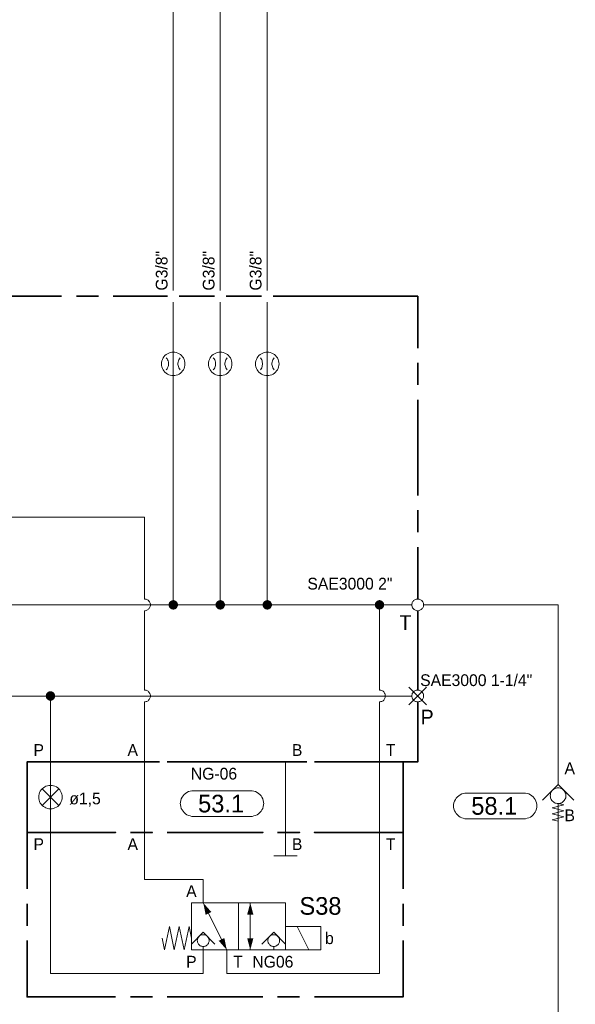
# Model space of a CAD drawing. Header units: millimetres. Extents: x 0 to 138, y 0 to 47.
# Tile 76 of 165: x 16.26 to 19.23, y 26.7 to 31.96. Entities that reach past the tile are written whole.
import ezdxf

# ---------------------------------------------------------------- set-up
doc = ezdxf.new("R2010")
doc.units = ezdxf.units.MM
for name, color, linetype in [('PDF_Geomertry', 7, 'Continuous'), ('PDF_Solid Fills', 7, 'Continuous'), ('PDF_Text', 7, 'Continuous')]:
    doc.layers.add(name, color=color, linetype=linetype)
doc.styles.add('PDF Arial', font='txt')

msp = doc.modelspace()

# ---------------------------------------------------------------- hatches: boundary and pattern name
at = {"layer": 'PDF_Solid Fills', "transparency": 33554559}
for points in [[(17.0799, 28.8326), (17.0646, 28.8526), (17.0674, 28.854)], [(17.0799, 28.8326), (17.0674, 28.854), (17.0701, 28.8554)], [(17.0799, 28.8326), (17.0701, 28.8554), (17.0729, 28.8568)], [(17.0799, 28.8326), (17.0729, 28.8568), (17.0765, 28.8576)], [(17.0799, 28.8326), (17.0765, 28.8576), (17.0799, 28.8576)], [(17.0799, 28.8326), (17.0835, 28.8576), (17.0863, 28.8568)], [(17.0799, 28.8326), (17.0799, 28.8576), (17.0835, 28.8576)], [(17.0799, 28.8326), (17.0863, 28.8568), (17.0896, 28.8554)], [(17.0799, 28.8326), (17.0896, 28.8554), (17.0924, 28.854)], [(17.0799, 28.8326), (17.0924, 28.854), (17.0951, 28.8526)], [(17.3313, 28.8326), (17.316, 28.8526), (17.3188, 28.854)], [(17.3313, 28.8326), (17.3188, 28.854), (17.3215, 28.8554)], [(17.3313, 28.8326), (17.3215, 28.8554), (17.3251, 28.8568)], [(17.3313, 28.8326), (17.3251, 28.8568), (17.3279, 28.8576)], [(17.3313, 28.8326), (17.3279, 28.8576), (17.3313, 28.8576)], [(17.3313, 28.8326), (17.3349, 28.8576), (17.3376, 28.8568)], [(17.3313, 28.8326), (17.3313, 28.8576), (17.3349, 28.8576)], [(17.3313, 28.8326), (17.3376, 28.8568), (17.341, 28.8554)], [(17.3313, 28.8326), (17.341, 28.8554), (17.3438, 28.854)], [(17.3313, 28.8326), (17.3438, 28.854), (17.3465, 28.8526)], [(17.5826, 28.8326), (17.5674, 28.8526), (17.5701, 28.854)], [(17.5826, 28.8326), (17.5701, 28.854), (17.5729, 28.8554)], [(17.5826, 28.8326), (17.5729, 28.8554), (17.5765, 28.8568)], [(17.5826, 28.8326), (17.5765, 28.8568), (17.5793, 28.8576)], [(17.5826, 28.8326), (17.5793, 28.8576), (17.5826, 28.8576)], [(17.5826, 28.8326), (17.5863, 28.8576), (17.589, 28.8568)], [(17.5826, 28.8326), (17.5826, 28.8576), (17.5863, 28.8576)], [(17.5826, 28.8326), (17.589, 28.8568), (17.5924, 28.8554)], [(17.5826, 28.8326), (17.5924, 28.8554), (17.5951, 28.854)], [(17.5826, 28.8326), (17.5951, 28.854), (17.5979, 28.8526)], [(18.1835, 28.8326), (18.1682, 28.8526), (18.1701, 28.854)], [(18.1835, 28.8326), (18.1701, 28.854), (18.1738, 28.8554)], [(18.1835, 28.8326), (18.1738, 28.8554), (18.1765, 28.8568)], [(18.1835, 28.8326), (18.1765, 28.8568), (18.1799, 28.8576)], [(18.1835, 28.8326), (18.1799, 28.8576), (18.1835, 28.8576)], [(18.1835, 28.8326), (18.1863, 28.8576), (18.1896, 28.8568)], [(18.1835, 28.8326), (18.1835, 28.8576), (18.1863, 28.8576)], [(18.1835, 28.8326), (18.1896, 28.8568), (18.1924, 28.8554)], [(18.1835, 28.8326), (18.1924, 28.8554), (18.196, 28.854)], [(18.1835, 28.8326), (18.196, 28.854), (18.1987, 28.8526)], [(17.0799, 28.8326), (17.0549, 28.836), (17.0557, 28.8388)], [(17.0799, 28.8326), (17.0549, 28.8326), (17.0549, 28.836)], [(17.0799, 28.8326), (17.0549, 28.829), (17.0549, 28.8326)], [(17.0799, 28.8326), (17.0557, 28.8257), (17.0549, 28.829)], [(17.0799, 28.8326), (17.0557, 28.8388), (17.0562, 28.8424)], [(17.0799, 28.8326), (17.0562, 28.8229), (17.0557, 28.8257)], [(17.0799, 28.8326), (17.0562, 28.8424), (17.0576, 28.8451)], [(17.0799, 28.8326), (17.0576, 28.8201), (17.0562, 28.8229)], [(17.0799, 28.8326), (17.0576, 28.8451), (17.0599, 28.8479)], [(17.0799, 28.8326), (17.0599, 28.8174), (17.0576, 28.8201)], [(17.0799, 28.8326), (17.0599, 28.8479), (17.0618, 28.8499)], [(17.0799, 28.8326), (17.0618, 28.8146), (17.0599, 28.8174)], [(17.0799, 28.8326), (17.0618, 28.8499), (17.0646, 28.8526)], [(17.0799, 28.8326), (17.0646, 28.8124), (17.0618, 28.8146)], [(17.0799, 28.8326), (17.0674, 28.8104), (17.0646, 28.8124)], [(17.0799, 28.8326), (17.0701, 28.809), (17.0674, 28.8104)], [(17.0799, 28.8326), (17.0729, 28.8082), (17.0701, 28.809)], [(17.0799, 28.8326), (17.0765, 28.8076), (17.0729, 28.8082)], [(17.0799, 28.8326), (17.0799, 28.8076), (17.0765, 28.8076)], [(17.0799, 28.8326), (17.0951, 28.8526), (17.0974, 28.8499)], [(17.0799, 28.8326), (17.0974, 28.8499), (17.1001, 28.8479)], [(17.0799, 28.8326), (17.1001, 28.8479), (17.1015, 28.8451)], [(17.0799, 28.8326), (17.1015, 28.8451), (17.1029, 28.8424)], [(17.0799, 28.8326), (17.1029, 28.8424), (17.1043, 28.8388)], [(17.0799, 28.8326), (17.1043, 28.8388), (17.1049, 28.836)], [(17.0799, 28.8326), (17.1049, 28.836), (17.1049, 28.8326)], [(17.0799, 28.8326), (17.0835, 28.8076), (17.0799, 28.8076)], [(17.0799, 28.8326), (17.0863, 28.8082), (17.0835, 28.8076)], [(17.0799, 28.8326), (17.0896, 28.809), (17.0863, 28.8082)], [(17.0799, 28.8326), (17.0924, 28.8104), (17.0896, 28.809)], [(17.0799, 28.8326), (17.0951, 28.8124), (17.0924, 28.8104)], [(17.0799, 28.8326), (17.0974, 28.8146), (17.0951, 28.8124)], [(17.0799, 28.8326), (17.1001, 28.8174), (17.0974, 28.8146)], [(17.0799, 28.8326), (17.1015, 28.8201), (17.1001, 28.8174)], [(17.0799, 28.8326), (17.1029, 28.8229), (17.1015, 28.8201)], [(17.0799, 28.8326), (17.1043, 28.8257), (17.1029, 28.8229)], [(17.0799, 28.8326), (17.1049, 28.829), (17.1043, 28.8257)], [(17.0799, 28.8326), (17.1049, 28.8326), (17.1049, 28.829)], [(17.3313, 28.8326), (17.3062, 28.836), (17.3071, 28.8388)], [(17.3313, 28.8326), (17.3062, 28.8326), (17.3062, 28.836)], [(17.3313, 28.8326), (17.3062, 28.829), (17.3062, 28.8326)], [(17.3313, 28.8326), (17.3071, 28.8257), (17.3062, 28.829)], [(17.3313, 28.8326), (17.3071, 28.8388), (17.3076, 28.8424)], [(17.3313, 28.8326), (17.3076, 28.8229), (17.3071, 28.8257)], [(17.3313, 28.8326), (17.3076, 28.8424), (17.3099, 28.8451)], [(17.3313, 28.8326), (17.3099, 28.8201), (17.3076, 28.8229)], [(17.3313, 28.8326), (17.3099, 28.8451), (17.3113, 28.8479)], [(17.3313, 28.8326), (17.3113, 28.8174), (17.3099, 28.8201)], [(17.3313, 28.8326), (17.3113, 28.8479), (17.3132, 28.8499)], [(17.3313, 28.8326), (17.3132, 28.8146), (17.3113, 28.8174)], [(17.3313, 28.8326), (17.3132, 28.8499), (17.316, 28.8526)], [(17.3313, 28.8326), (17.316, 28.8124), (17.3132, 28.8146)], [(17.3313, 28.8326), (17.3188, 28.8104), (17.316, 28.8124)], [(17.3313, 28.8326), (17.3215, 28.809), (17.3188, 28.8104)], [(17.3313, 28.8326), (17.3251, 28.8082), (17.3215, 28.809)], [(17.3313, 28.8326), (17.3279, 28.8076), (17.3251, 28.8082)], [(17.3313, 28.8326), (17.3313, 28.8076), (17.3279, 28.8076)], [(17.3313, 28.8326), (17.3465, 28.8526), (17.3493, 28.8499)], [(17.3313, 28.8326), (17.3493, 28.8499), (17.3515, 28.8479)], [(17.3313, 28.8326), (17.3515, 28.8479), (17.3529, 28.8451)], [(17.3313, 28.8326), (17.3529, 28.8451), (17.3543, 28.8424)], [(17.3313, 28.8326), (17.3543, 28.8424), (17.3557, 28.8388)], [(17.3313, 28.8326), (17.3557, 28.8388), (17.3562, 28.836)], [(17.3313, 28.8326), (17.3562, 28.836), (17.3562, 28.8326)], [(17.3313, 28.8326), (17.3349, 28.8076), (17.3313, 28.8076)], [(17.3313, 28.8326), (17.3376, 28.8082), (17.3349, 28.8076)], [(17.3313, 28.8326), (17.341, 28.809), (17.3376, 28.8082)], [(17.3313, 28.8326), (17.3438, 28.8104), (17.341, 28.809)], [(17.3313, 28.8326), (17.3465, 28.8124), (17.3438, 28.8104)], [(17.3313, 28.8326), (17.3493, 28.8146), (17.3465, 28.8124)], [(17.3313, 28.8326), (17.3515, 28.8174), (17.3493, 28.8146)], [(17.3313, 28.8326), (17.3529, 28.8201), (17.3515, 28.8174)], [(17.3313, 28.8326), (17.3543, 28.8229), (17.3529, 28.8201)], [(17.3313, 28.8326), (17.3557, 28.8257), (17.3543, 28.8229)], [(17.3313, 28.8326), (17.3562, 28.829), (17.3557, 28.8257)], [(17.3313, 28.8326), (17.3562, 28.8326), (17.3562, 28.829)], [(17.5826, 28.8326), (17.5576, 28.836), (17.5585, 28.8388)], [(17.5826, 28.8326), (17.5576, 28.8326), (17.5576, 28.836)], [(17.5826, 28.8326), (17.5576, 28.829), (17.5576, 28.8326)], [(17.5826, 28.8326), (17.5585, 28.8257), (17.5576, 28.829)], [(17.5826, 28.8326), (17.5585, 28.8388), (17.5599, 28.8424)], [(17.5826, 28.8326), (17.5599, 28.8229), (17.5585, 28.8257)], [(17.5826, 28.8326), (17.5599, 28.8424), (17.5613, 28.8451)], [(17.5826, 28.8326), (17.5613, 28.8201), (17.5599, 28.8229)], [(17.5826, 28.8326), (17.5613, 28.8451), (17.5626, 28.8479)], [(17.5826, 28.8326), (17.5626, 28.8174), (17.5613, 28.8201)], [(17.5826, 28.8326), (17.5626, 28.8479), (17.5646, 28.8499)], [(17.5826, 28.8326), (17.5646, 28.8146), (17.5626, 28.8174)], [(17.5826, 28.8326), (17.5646, 28.8499), (17.5674, 28.8526)], [(17.5826, 28.8326), (17.5674, 28.8124), (17.5646, 28.8146)], [(17.5826, 28.8326), (17.5701, 28.8104), (17.5674, 28.8124)], [(17.5826, 28.8326), (17.5729, 28.809), (17.5701, 28.8104)], [(17.5826, 28.8326), (17.5765, 28.8082), (17.5729, 28.809)], [(17.5826, 28.8326), (17.5793, 28.8076), (17.5765, 28.8082)], [(17.5826, 28.8326), (17.5826, 28.8076), (17.5793, 28.8076)], [(17.5826, 28.8326), (17.5979, 28.8526), (17.6007, 28.8499)], [(17.5826, 28.8326), (17.6007, 28.8499), (17.6029, 28.8479)], [(17.5826, 28.8326), (17.6029, 28.8479), (17.6043, 28.8451)], [(17.5826, 28.8326), (17.6043, 28.8451), (17.6057, 28.8424)], [(17.5826, 28.8326), (17.6057, 28.8424), (17.6071, 28.8388)], [(17.5826, 28.8326), (17.6071, 28.8388), (17.6076, 28.836)], [(17.5826, 28.8326), (17.6076, 28.836), (17.6076, 28.8326)], [(17.5826, 28.8326), (17.5863, 28.8076), (17.5826, 28.8076)], [(17.5826, 28.8326), (17.589, 28.8082), (17.5863, 28.8076)], [(17.5826, 28.8326), (17.5924, 28.809), (17.589, 28.8082)], [(17.5826, 28.8326), (17.5951, 28.8104), (17.5924, 28.809)], [(17.5826, 28.8326), (17.5979, 28.8124), (17.5951, 28.8104)], [(17.5826, 28.8326), (17.6007, 28.8146), (17.5979, 28.8124)], [(17.5826, 28.8326), (17.6029, 28.8174), (17.6007, 28.8146)], [(17.5826, 28.8326), (17.6043, 28.8201), (17.6029, 28.8174)], [(17.5826, 28.8326), (17.6057, 28.8229), (17.6043, 28.8201)], [(17.5826, 28.8326), (17.6071, 28.8257), (17.6057, 28.8229)], [(17.5826, 28.8326), (17.6076, 28.829), (17.6071, 28.8257)], [(17.5826, 28.8326), (17.6076, 28.8326), (17.6076, 28.829)], [(18.1835, 28.8326), (18.1576, 28.8326), (18.1585, 28.836)], [(18.1835, 28.8326), (18.1585, 28.829), (18.1576, 28.8326)], [(18.1835, 28.8326), (18.1585, 28.836), (18.159, 28.8388)], [(18.1835, 28.8326), (18.159, 28.8257), (18.1585, 28.829)], [(18.1835, 28.8326), (18.159, 28.8388), (18.1599, 28.8424)], [(18.1835, 28.8326), (18.1599, 28.8229), (18.159, 28.8257)], [(18.1835, 28.8326), (18.1599, 28.8424), (18.1613, 28.8451)], [(18.1835, 28.8326), (18.1613, 28.8201), (18.1599, 28.8229)], [(18.1835, 28.8326), (18.1613, 28.8451), (18.1632, 28.8479)], [(18.1835, 28.8326), (18.1632, 28.8174), (18.1613, 28.8201)], [(18.1835, 28.8326), (18.1632, 28.8479), (18.1654, 28.8499)], [(18.1835, 28.8326), (18.1654, 28.8146), (18.1632, 28.8174)], [(18.1835, 28.8326), (18.1654, 28.8499), (18.1682, 28.8526)], [(18.1835, 28.8326), (18.1682, 28.8124), (18.1654, 28.8146)], [(18.1835, 28.8326), (18.1701, 28.8104), (18.1682, 28.8124)], [(18.1835, 28.8326), (18.1738, 28.809), (18.1701, 28.8104)], [(18.1835, 28.8326), (18.1765, 28.8082), (18.1738, 28.809)], [(18.1835, 28.8326), (18.1799, 28.8076), (18.1765, 28.8082)], [(18.1835, 28.8326), (18.1835, 28.8076), (18.1799, 28.8076)], [(18.1835, 28.8326), (18.1987, 28.8526), (18.2007, 28.8499)], [(18.1835, 28.8326), (18.2007, 28.8499), (18.2029, 28.8479)], [(18.1835, 28.8326), (18.2029, 28.8479), (18.2049, 28.8451)], [(18.1835, 28.8326), (18.2049, 28.8451), (18.2063, 28.8424)], [(18.1835, 28.8326), (18.2063, 28.8424), (18.2076, 28.8388)], [(18.1835, 28.8326), (18.2076, 28.8388), (18.2076, 28.836)], [(18.1835, 28.8326), (18.2076, 28.836), (18.2085, 28.8326)], [(18.1835, 28.8326), (18.1863, 28.8076), (18.1835, 28.8076)], [(18.1835, 28.8326), (18.1896, 28.8082), (18.1863, 28.8076)], [(18.1835, 28.8326), (18.1924, 28.809), (18.1896, 28.8082)], [(18.1835, 28.8326), (18.196, 28.8104), (18.1924, 28.809)], [(18.1835, 28.8326), (18.1987, 28.8124), (18.196, 28.8104)], [(18.1835, 28.8326), (18.2007, 28.8146), (18.1987, 28.8124)], [(18.1835, 28.8326), (18.2029, 28.8174), (18.2007, 28.8146)], [(18.1835, 28.8326), (18.2049, 28.8201), (18.2029, 28.8174)], [(18.1835, 28.8326), (18.2063, 28.8229), (18.2049, 28.8201)], [(18.1835, 28.8326), (18.2076, 28.8257), (18.2063, 28.8229)], [(18.1835, 28.8326), (18.2076, 28.829), (18.2076, 28.8257)], [(18.1835, 28.8326), (18.2085, 28.8326), (18.2076, 28.829)], [(16.4229, 28.3451), (16.3979, 28.3485), (16.3988, 28.3521)], [(16.4229, 28.3451), (16.3979, 28.3451), (16.3979, 28.3485)], [(16.4229, 28.3451), (16.3979, 28.3424), (16.3979, 28.3451)], [(16.4229, 28.3451), (16.3988, 28.3388), (16.3979, 28.3424)], [(16.4229, 28.3451), (16.3988, 28.3521), (16.3993, 28.3549)], [(16.4229, 28.3451), (16.3993, 28.3354), (16.3988, 28.3388)], [(16.4229, 28.3451), (16.3993, 28.3549), (16.4007, 28.3576)], [(16.4229, 28.3451), (16.4007, 28.3326), (16.3993, 28.3354)], [(16.4229, 28.3451), (16.4007, 28.3576), (16.4029, 28.3604)], [(16.4229, 28.3451), (16.4029, 28.3299), (16.4007, 28.3326)], [(16.4229, 28.3451), (16.4029, 28.3604), (16.4049, 28.3632)], [(16.4229, 28.3451), (16.4049, 28.3276), (16.4029, 28.3299)], [(16.4229, 28.3451), (16.4049, 28.3632), (16.4076, 28.3651)], [(16.4229, 28.3451), (16.4076, 28.3257), (16.4049, 28.3276)], [(16.4229, 28.3451), (16.4076, 28.3651), (16.4104, 28.3674)], [(16.4229, 28.3451), (16.4104, 28.3235), (16.4076, 28.3257)], [(16.4229, 28.3451), (16.4104, 28.3674), (16.4132, 28.3688)], [(16.4229, 28.3451), (16.4132, 28.3221), (16.4104, 28.3235)], [(16.4229, 28.3451), (16.4132, 28.3688), (16.416, 28.3693)], [(16.4229, 28.3451), (16.416, 28.3207), (16.4132, 28.3221)], [(16.4229, 28.3451), (16.416, 28.3693), (16.4196, 28.3701)], [(16.4229, 28.3451), (16.4196, 28.3201), (16.416, 28.3207)], [(16.4229, 28.3451), (16.4196, 28.3701), (16.4229, 28.3701)], [(16.4229, 28.3451), (16.4229, 28.3201), (16.4196, 28.3201)], [(16.4229, 28.3451), (16.4265, 28.3701), (16.4293, 28.3693)], [(16.4229, 28.3451), (16.4229, 28.3701), (16.4265, 28.3701)], [(16.4229, 28.3451), (16.4293, 28.3693), (16.4326, 28.3688)], [(16.4229, 28.3451), (16.4326, 28.3688), (16.4354, 28.3674)], [(16.4229, 28.3451), (16.4354, 28.3674), (16.4382, 28.3651)], [(16.4229, 28.3451), (16.4382, 28.3651), (16.4404, 28.3632)], [(16.4229, 28.3451), (16.4404, 28.3632), (16.4432, 28.3604)], [(16.4229, 28.3451), (16.4432, 28.3604), (16.4446, 28.3576)], [(16.4229, 28.3451), (16.4446, 28.3576), (16.446, 28.3549)], [(16.4229, 28.3451), (16.446, 28.3549), (16.4474, 28.3521)], [(16.4229, 28.3451), (16.4474, 28.3521), (16.4479, 28.3485)], [(16.4229, 28.3451), (16.4479, 28.3485), (16.4479, 28.3451)], [(16.4229, 28.3451), (16.4265, 28.3201), (16.4229, 28.3201)], [(16.4229, 28.3451), (16.4293, 28.3207), (16.4265, 28.3201)], [(16.4229, 28.3451), (16.4326, 28.3221), (16.4293, 28.3207)], [(16.4229, 28.3451), (16.4354, 28.3235), (16.4326, 28.3221)], [(16.4229, 28.3451), (16.4382, 28.3257), (16.4354, 28.3235)], [(16.4229, 28.3451), (16.4404, 28.3276), (16.4382, 28.3257)], [(16.4229, 28.3451), (16.4432, 28.3299), (16.4404, 28.3276)], [(16.4229, 28.3451), (16.4446, 28.3326), (16.4432, 28.3299)], [(16.4229, 28.3451), (16.446, 28.3354), (16.4446, 28.3326)], [(16.4229, 28.3451), (16.4474, 28.3388), (16.446, 28.3354)], [(16.4229, 28.3451), (16.4479, 28.3424), (16.4474, 28.3388)], [(16.4229, 28.3451), (16.4479, 28.3451), (16.4479, 28.3424)]]:
    msp.add_hatch(color=256, dxfattribs=at).paths.add_polyline_path(points)

# ---------------------------------------------------------------- linework, layer by layer
at = {"layer": 'PDF_Geomertry', "lineweight": 15}
for points in [[(15.4951, 33.1138), (17.5826, 33.1138), (17.5826, 30.5138)], [(12.6035, 32.9882), (17.3313, 32.9882), (17.3313, 30.5138)], [(9.0835, 32.8624), (17.0799, 32.8624), (17.0799, 30.5138)], [(17.0799, 30.4513), (17.0799, 30.184), (17.0799, 30.0582), (17.0799, 28.8326)], [(17.3313, 30.4513), (17.3313, 30.184), (17.3313, 30.0582), (17.3313, 28.8326)], [(17.5826, 30.4513), (17.5826, 30.184), (17.5826, 30.0582), (17.5826, 28.8326)], [(17.0424, 30.0896), (17.0465, 30.0943), (17.0493, 30.0999), (17.0521, 30.1063), (17.0535, 30.1118), (17.0543, 30.1179), (17.0543, 30.1243), (17.0535, 30.1304), (17.0521, 30.1368), (17.0493, 30.1424), (17.0465, 30.1479), (17.0424, 30.1526)], [(17.1168, 30.1526), (17.1132, 30.1479), (17.1099, 30.1424), (17.1076, 30.1368), (17.1057, 30.1304), (17.1049, 30.1243), (17.1049, 30.1179), (17.1057, 30.1118), (17.1076, 30.1063), (17.1099, 30.0999), (17.1132, 30.0943), (17.1168, 30.0896)], [(17.2937, 30.0896), (17.2979, 30.0943), (17.3015, 30.0999), (17.3035, 30.1063), (17.3049, 30.1118), (17.3062, 30.1179), (17.3062, 30.1243), (17.3049, 30.1304), (17.3035, 30.1368), (17.3015, 30.1424), (17.2979, 30.1479), (17.2937, 30.1526)], [(17.3682, 30.1526), (17.3646, 30.1479), (17.3613, 30.1424), (17.359, 30.1368), (17.3571, 30.1304), (17.3562, 30.1243), (17.3562, 30.1179), (17.3571, 30.1118), (17.359, 30.1063), (17.3613, 30.0999), (17.3646, 30.0943), (17.3682, 30.0896)], [(17.546, 30.0896), (17.5493, 30.0943), (17.5529, 30.0999), (17.5549, 30.1063), (17.5562, 30.1118), (17.5576, 30.1179), (17.5576, 30.1243), (17.5562, 30.1304), (17.5549, 30.1368), (17.5529, 30.1424), (17.5493, 30.1479), (17.546, 30.1526)], [(17.6201, 30.1526), (17.616, 30.1479), (17.6126, 30.1424), (17.6104, 30.1368), (17.609, 30.1304), (17.6076, 30.1243), (17.6076, 30.1179), (17.609, 30.1118), (17.6104, 30.1063), (17.6126, 30.0999), (17.616, 30.0943), (17.6201, 30.0896)], [(16.9257, 28.8638), (16.9257, 29.3007), (14.5182, 29.3007), (14.5182, 29.4263)], [(16.9257, 28.3763), (16.9257, 28.8013), (16.9299, 28.8013), (16.934, 28.8021), (16.9376, 28.8035), (16.9418, 28.8054), (16.9451, 28.8076), (16.9479, 28.8104), (16.9507, 28.8132), (16.9529, 28.8165), (16.9549, 28.8207), (16.9563, 28.8243), (16.9571, 28.8285), (16.9571, 28.8326), (16.9571, 28.8368), (16.9563, 28.841), (16.9549, 28.8443), (16.9529, 28.8479), (16.9507, 28.8513), (16.9479, 28.8549), (16.9451, 28.8576), (16.9418, 28.8596), (16.9376, 28.8618), (16.934, 28.8632), (16.9299, 28.8638), (16.9257, 28.8638), (16.9299, 28.8638), (16.934, 28.8632), (16.9376, 28.8618), (16.9418, 28.8596), (16.9451, 28.8576), (16.9479, 28.8549), (16.9507, 28.8513), (16.9529, 28.8479), (16.9549, 28.8443), (16.9563, 28.841), (16.9571, 28.8368), (16.9571, 28.8326), (16.9571, 28.8285), (16.9563, 28.8243), (16.9549, 28.8207), (16.9529, 28.8165), (16.9507, 28.8132), (16.9479, 28.8104), (16.9451, 28.8076), (16.9418, 28.8054), (16.9376, 28.8035), (16.934, 28.8021), (16.9299, 28.8013), (16.9257, 28.8013)], [(15.7126, 28.3763), (15.7126, 28.8326), (17.0799, 28.8326), (17.3313, 28.8326), (17.5826, 28.8326), (18.1835, 28.8326)], [(18.1835, 28.3763), (18.1835, 28.8326), (18.3562, 28.8326)], [(19.139, 27.8715), (19.139, 27.8957), (19.139, 28.8326), (18.4187, 28.8326)], [(18.3404, 28.2979), (18.4349, 28.3924)], [(18.4349, 28.2979), (18.3404, 28.3924)], [(18.3562, 28.3451), (16.4229, 28.3451), (13.9521, 28.3451), (10.3501, 28.3451)], [(16.4229, 28.3451), (16.4229, 27.9929), (16.4229, 27.616), (16.4229, 26.8618), (17.2404, 26.8618), (17.2404, 26.9874), (17.2404, 27.0054)], [(17.3376, 27.0438), (17.2404, 27.2388), (17.2404, 27.3646), (16.9257, 27.3646), (16.9257, 27.616), (16.9257, 27.9929), (16.9257, 28.3138), (16.9299, 28.3138), (16.934, 28.3151), (16.9376, 28.316), (16.9418, 28.3179), (16.9451, 28.3201), (16.9479, 28.3229), (16.9507, 28.3262), (16.9529, 28.3299), (16.9549, 28.3332), (16.9563, 28.3374), (16.9571, 28.341), (16.9571, 28.3451), (16.9571, 28.3493), (16.9563, 28.3535), (16.9549, 28.3576), (16.9529, 28.361), (16.9507, 28.3646), (16.9479, 28.3674), (16.9451, 28.3701), (16.9418, 28.3721), (16.9376, 28.3743), (16.934, 28.3757), (16.9299, 28.3763), (16.9257, 28.3763), (16.9299, 28.3763), (16.934, 28.3757), (16.9376, 28.3743), (16.9418, 28.3721), (16.9451, 28.3701), (16.9479, 28.3674), (16.9507, 28.3646), (16.9529, 28.361), (16.9549, 28.3576), (16.9563, 28.3535), (16.9571, 28.3493), (16.9571, 28.3451), (16.9571, 28.341), (16.9563, 28.3374), (16.9549, 28.3332), (16.9529, 28.3299), (16.9507, 28.3262), (16.9479, 28.3229), (16.9451, 28.3201), (16.9418, 28.3179), (16.9376, 28.316), (16.934, 28.3151), (16.9299, 28.3138), (16.9257, 28.3138)], [(17.2682, 27.1826), (17.366, 26.9874), (17.366, 26.8618), (18.1835, 26.8618), (18.1835, 27.616), (18.1835, 27.9929), (18.1835, 28.3138), (18.1868, 28.3138), (18.191, 28.3151), (18.1951, 28.316), (18.1987, 28.3179), (18.2021, 28.3201), (18.2057, 28.3229), (18.2076, 28.3262), (18.2104, 28.3299), (18.2118, 28.3332), (18.2132, 28.3374), (18.214, 28.341), (18.2146, 28.3451), (18.214, 28.3493), (18.2132, 28.3535), (18.2118, 28.3576), (18.2104, 28.361), (18.2076, 28.3646), (18.2057, 28.3674), (18.2021, 28.3701), (18.1987, 28.3721), (18.1951, 28.3743), (18.191, 28.3757), (18.1868, 28.3763), (18.1835, 28.3763), (18.1868, 28.3763), (18.191, 28.3757), (18.1951, 28.3743), (18.1987, 28.3721), (18.2021, 28.3701), (18.2057, 28.3674), (18.2076, 28.3646), (18.2104, 28.361), (18.2118, 28.3576), (18.2132, 28.3535), (18.214, 28.3493), (18.2146, 28.3451), (18.214, 28.341), (18.2132, 28.3374), (18.2118, 28.3332), (18.2104, 28.3299), (18.2076, 28.3262), (18.2057, 28.3229), (18.2021, 28.3201), (18.1987, 28.3179), (18.1951, 28.316), (18.191, 28.3151), (18.1868, 28.3138), (18.1835, 28.3138)], [(17.6799, 27.9929), (17.6799, 27.616), (17.6799, 27.4901)], [(19.0549, 27.7874), (19.139, 27.8715), (19.2224, 27.7874)], [(16.3785, 27.7604), (16.4674, 27.8493)], [(16.4674, 27.7604), (16.3785, 27.8493)], [(43.1285, 22.4576), (43.1285, 23.1804), (19.139, 23.1804), (19.139, 27.7701), (19.1701, 27.7624), (19.1071, 27.7465), (19.1701, 27.7304), (19.1071, 27.7151), (19.1701, 27.6993), (19.1071, 27.6832), (19.139, 27.6757)], [(17.7432, 27.4901), (17.6174, 27.4901)], [(17.4918, 27.2388), (17.4918, 27.0499)], [(17.4918, 26.9874), (17.4918, 27.1757)], [(17.1771, 27.0499), (17.164, 27.1132), (17.1382, 26.9874), (17.1118, 27.1132), (17.0854, 26.9874), (17.059, 27.1132), (17.0335, 26.9874), (17.0201, 27.0499)], [(17.3029, 27.0188), (17.2404, 27.0818), (17.1771, 27.0188)], [(17.6799, 27.0188), (17.6174, 27.0818), (17.5543, 27.0188)], [(17.8057, 26.9874), (17.7432, 27.1132)], [(17.6174, 27.0054), (17.6174, 26.9874)]]:
    msp.add_lwpolyline(points, dxfattribs=at)
at = {"layer": 'PDF_Geomertry', "lineweight": 35}
for points in [[(15.9701, 30.4826), (16.4821, 30.4826)], [(16.5613, 30.4826), (16.6793, 30.4826)], [(16.7576, 30.4826), (17.0488, 30.4826)], [(17.1113, 30.4826), (17.3001, 30.4826)], [(17.3626, 30.4826), (17.5515, 30.4826)], [(17.614, 30.4826), (18.3876, 30.4826), (18.3876, 30.2049)], [(18.3876, 30.0082), (18.3876, 30.1263)], [(18.3876, 29.4174), (18.3876, 29.929)], [(18.3876, 29.2207), (18.3876, 29.3388)], [(18.3876, 28.8638), (18.3876, 29.1415)], [(18.3876, 28.3763), (18.3876, 28.8013)], [(18.0696, 27.9929), (18.3876, 27.9929), (18.3876, 28.3138)], [(16.2974, 27.3138), (16.2974, 27.616), (16.7715, 27.616), (16.2974, 27.616), (16.2974, 27.9929), (16.7715, 27.9929)], [(16.2979, 27.9929), (16.416, 27.9929)], [(16.4946, 27.9929), (17.0063, 27.9929)], [(16.8501, 27.9929), (16.9682, 27.9929)], [(17.0474, 27.9929), (17.559, 27.9929)], [(17.0849, 27.9929), (17.2035, 27.9929)], [(17.2821, 27.9929), (17.7937, 27.9929)], [(17.6376, 27.9929), (17.7557, 27.9929)], [(18.309, 27.3138), (18.309, 27.616), (17.8349, 27.616), (18.309, 27.616), (18.309, 27.9929), (17.8349, 27.9929)], [(17.8724, 27.9929), (17.9904, 27.9929)], [(16.2974, 27.2346), (16.2974, 27.1165)], [(18.309, 27.1165), (18.309, 27.2346)], [(16.2974, 27.0382), (16.2974, 26.736), (16.7715, 26.736)], [(17.8349, 26.736), (18.309, 26.736), (18.309, 27.0382)], [(16.8501, 26.736), (16.9682, 26.736)], [(17.0474, 26.736), (17.559, 26.736)], [(17.6376, 26.736), (17.7557, 26.736)]]:
    msp.add_lwpolyline(points, dxfattribs=at)
at = {"layer": 'PDF_Geomertry', "lineweight": 15}
for points in [[(17.1424, 30.1215), (17.1424, 30.129), (17.1404, 30.1374), (17.1376, 30.1451), (17.134, 30.1526), (17.1299, 30.1596), (17.1243, 30.166), (17.1182, 30.1707), (17.1113, 30.1757), (17.1035, 30.179), (17.096, 30.1818), (17.0882, 30.1832), (17.0799, 30.184), (17.0715, 30.1832), (17.0632, 30.1818), (17.0557, 30.179), (17.0488, 30.1757), (17.0418, 30.1707), (17.0354, 30.166), (17.0299, 30.1596), (17.0251, 30.1526), (17.0215, 30.1451), (17.0188, 30.1374), (17.0174, 30.129), (17.0168, 30.1215), (17.0174, 30.1132), (17.0188, 30.1049), (17.0215, 30.0971), (17.0251, 30.0896), (17.0299, 30.0832), (17.0354, 30.0771), (17.0418, 30.0715), (17.0488, 30.0665), (17.0557, 30.0632), (17.0632, 30.0604), (17.0715, 30.059), (17.0799, 30.0582), (17.0882, 30.059), (17.096, 30.0604), (17.1035, 30.0632), (17.1113, 30.0665), (17.1182, 30.0715), (17.1243, 30.0771), (17.1299, 30.0832), (17.134, 30.0896), (17.1376, 30.0971), (17.1404, 30.1049), (17.1424, 30.1132), (17.1424, 30.1215)], [(17.3938, 30.1215), (17.3938, 30.129), (17.3918, 30.1374), (17.3896, 30.1451), (17.3854, 30.1526), (17.3813, 30.1596), (17.3757, 30.166), (17.3696, 30.1707), (17.3626, 30.1757), (17.3557, 30.179), (17.3474, 30.1818), (17.3396, 30.1832), (17.3313, 30.184), (17.3229, 30.1832), (17.3146, 30.1818), (17.3071, 30.179), (17.3001, 30.1757), (17.2932, 30.1707), (17.2868, 30.166), (17.2812, 30.1596), (17.2771, 30.1526), (17.2729, 30.1451), (17.2701, 30.1374), (17.2688, 30.129), (17.2682, 30.1215), (17.2688, 30.1132), (17.2701, 30.1049), (17.2729, 30.0971), (17.2771, 30.0896), (17.2812, 30.0832), (17.2868, 30.0771), (17.2932, 30.0715), (17.3001, 30.0665), (17.3071, 30.0632), (17.3146, 30.0604), (17.3229, 30.059), (17.3313, 30.0582), (17.3396, 30.059), (17.3474, 30.0604), (17.3557, 30.0632), (17.3626, 30.0665), (17.3696, 30.0715), (17.3757, 30.0771), (17.3813, 30.0832), (17.3854, 30.0896), (17.3896, 30.0971), (17.3918, 30.1049), (17.3938, 30.1132), (17.3938, 30.1215)], [(17.646, 30.1215), (17.6451, 30.129), (17.6432, 30.1374), (17.641, 30.1451), (17.6368, 30.1526), (17.6326, 30.1596), (17.6271, 30.166), (17.621, 30.1707), (17.614, 30.1757), (17.6071, 30.179), (17.5988, 30.1818), (17.591, 30.1832), (17.5826, 30.184), (17.5743, 30.1832), (17.5668, 30.1818), (17.5585, 30.179), (17.5515, 30.1757), (17.5446, 30.1707), (17.5382, 30.166), (17.5326, 30.1596), (17.5285, 30.1526), (17.5243, 30.1451), (17.5224, 30.1374), (17.5201, 30.129), (17.5201, 30.1215), (17.5201, 30.1132), (17.5224, 30.1049), (17.5243, 30.0971), (17.5285, 30.0896), (17.5326, 30.0832), (17.5382, 30.0771), (17.5446, 30.0715), (17.5515, 30.0665), (17.5585, 30.0632), (17.5668, 30.0604), (17.5743, 30.059), (17.5826, 30.0582), (17.591, 30.059), (17.5988, 30.0604), (17.6071, 30.0632), (17.614, 30.0665), (17.621, 30.0715), (17.6271, 30.0771), (17.6326, 30.0832), (17.6368, 30.0896), (17.641, 30.0971), (17.6432, 30.1049), (17.6451, 30.1132), (17.646, 30.1215)], [(18.4187, 28.8326), (18.4187, 28.8368), (18.4182, 28.841), (18.4168, 28.8443), (18.4146, 28.8479), (18.4126, 28.8513), (18.4099, 28.8549), (18.4062, 28.8576), (18.4029, 28.8596), (18.3993, 28.8618), (18.396, 28.8632), (18.3918, 28.8638), (18.3876, 28.8638), (18.3835, 28.8638), (18.3793, 28.8632), (18.3751, 28.8618), (18.3715, 28.8596), (18.3682, 28.8576), (18.3654, 28.8549), (18.3626, 28.8513), (18.3604, 28.8479), (18.3585, 28.8443), (18.3571, 28.841), (18.3562, 28.8368), (18.3562, 28.8326), (18.3562, 28.8285), (18.3571, 28.8243), (18.3585, 28.8207), (18.3604, 28.8165), (18.3626, 28.8132), (18.3654, 28.8104), (18.3682, 28.8076), (18.3715, 28.8054), (18.3751, 28.8035), (18.3793, 28.8021), (18.3835, 28.8013), (18.3876, 28.8013), (18.3918, 28.8013), (18.396, 28.8021), (18.3993, 28.8035), (18.4029, 28.8054), (18.4062, 28.8076), (18.4099, 28.8104), (18.4126, 28.8132), (18.4146, 28.8165), (18.4168, 28.8207), (18.4182, 28.8243), (18.4187, 28.8285), (18.4187, 28.8326)], [(18.4187, 28.3451), (18.4187, 28.3493), (18.4182, 28.3535), (18.4168, 28.3576), (18.4146, 28.361), (18.4126, 28.3646), (18.4099, 28.3674), (18.4062, 28.3701), (18.4029, 28.3721), (18.3993, 28.3743), (18.396, 28.3757), (18.3918, 28.3763), (18.3876, 28.3763), (18.3835, 28.3763), (18.3793, 28.3757), (18.3751, 28.3743), (18.3715, 28.3721), (18.3682, 28.3701), (18.3654, 28.3674), (18.3626, 28.3646), (18.3604, 28.361), (18.3585, 28.3576), (18.3571, 28.3535), (18.3562, 28.3493), (18.3562, 28.3451), (18.3562, 28.341), (18.3571, 28.3374), (18.3585, 28.3332), (18.3604, 28.3299), (18.3626, 28.3262), (18.3654, 28.3229), (18.3682, 28.3201), (18.3715, 28.3179), (18.3751, 28.316), (18.3793, 28.3151), (18.3835, 28.3138), (18.3876, 28.3138), (18.3918, 28.3138), (18.396, 28.3151), (18.3993, 28.316), (18.4029, 28.3179), (18.4062, 28.3201), (18.4099, 28.3229), (18.4126, 28.3262), (18.4146, 28.3299), (18.4168, 28.3332), (18.4182, 28.3374), (18.4187, 28.341), (18.4187, 28.3451)], [(16.4854, 27.8049), (16.4854, 27.8132), (16.4835, 27.8207), (16.4807, 27.8285), (16.4771, 27.836), (16.4729, 27.8429), (16.4674, 27.8493), (16.4613, 27.8549), (16.4543, 27.859), (16.4465, 27.8624), (16.439, 27.8651), (16.4312, 27.8665), (16.4229, 27.8674), (16.4146, 27.8665), (16.4062, 27.8651), (16.3988, 27.8624), (16.3918, 27.859), (16.3849, 27.8549), (16.3785, 27.8493), (16.3729, 27.8429), (16.3682, 27.836), (16.3646, 27.8285), (16.3618, 27.8207), (16.3604, 27.8132), (16.3599, 27.8049), (16.3604, 27.7965), (16.3618, 27.7882), (16.3646, 27.7804), (16.3682, 27.7729), (16.3729, 27.7665), (16.3785, 27.7604), (16.3849, 27.7549), (16.3918, 27.7499), (16.3988, 27.7465), (16.4062, 27.7438), (16.4146, 27.7424), (16.4229, 27.7415), (16.4312, 27.7424), (16.439, 27.7438), (16.4465, 27.7465), (16.4543, 27.7499), (16.4613, 27.7549), (16.4674, 27.7604), (16.4729, 27.7665), (16.4771, 27.7729), (16.4807, 27.7804), (16.4835, 27.7882), (16.4854, 27.7965), (16.4854, 27.8049)], [(19.1807, 27.8118), (19.1799, 27.8174), (19.1793, 27.8229), (19.1771, 27.8276), (19.1751, 27.8326), (19.1715, 27.8374), (19.1682, 27.8415), (19.164, 27.8451), (19.1599, 27.8485), (19.1549, 27.8507), (19.1493, 27.8526), (19.1438, 27.8535), (19.139, 27.854), (19.1335, 27.8535), (19.1279, 27.8526), (19.1229, 27.8507), (19.1174, 27.8485), (19.1132, 27.8451), (19.109, 27.8415), (19.1057, 27.8374), (19.1021, 27.8326), (19.1001, 27.8276), (19.0979, 27.8229), (19.0974, 27.8174), (19.0965, 27.8118), (19.0974, 27.8063), (19.0979, 27.8013), (19.1001, 27.7957), (19.1021, 27.791), (19.1057, 27.7868), (19.109, 27.7826), (19.1132, 27.7785), (19.1174, 27.7757), (19.1229, 27.7729), (19.1279, 27.7715), (19.1335, 27.7701), (19.139, 27.7701), (19.1438, 27.7701), (19.1493, 27.7715), (19.1549, 27.7729), (19.1599, 27.7757), (19.164, 27.7785), (19.1682, 27.7826), (19.1715, 27.7868), (19.1751, 27.791), (19.1771, 27.7957), (19.1793, 27.8013), (19.1799, 27.8063), (19.1807, 27.8118)], [(17.4932, 27.8388), (17.5021, 27.8388), (17.5113, 27.8368), (17.5201, 27.834), (17.5285, 27.8299), (17.5363, 27.8243), (17.5432, 27.8188), (17.5493, 27.8118), (17.5543, 27.804), (17.5585, 27.7957), (17.5613, 27.7868), (17.5632, 27.7776), (17.564, 27.7688), (17.564, 27.7715), (17.5632, 27.7624), (17.5613, 27.7535), (17.5585, 27.7443), (17.5543, 27.736), (17.5493, 27.7285), (17.5432, 27.7215), (17.5363, 27.7151), (17.5285, 27.7104), (17.5201, 27.7063), (17.5113, 27.7035), (17.5021, 27.7012), (17.4932, 27.7007), (17.1882, 27.7007), (17.1793, 27.7012), (17.1701, 27.7035), (17.1613, 27.7063), (17.1529, 27.7104), (17.1451, 27.7151), (17.1382, 27.7215), (17.1321, 27.7285), (17.1271, 27.736), (17.1229, 27.7443), (17.1201, 27.7535), (17.1182, 27.7624), (17.1174, 27.7715), (17.1174, 27.7688), (17.1182, 27.7776), (17.1201, 27.7868), (17.1229, 27.7957), (17.1271, 27.804), (17.1321, 27.8118), (17.1382, 27.8188), (17.1451, 27.8243), (17.1529, 27.8299), (17.1613, 27.834), (17.1701, 27.8368), (17.1793, 27.8388), (17.1882, 27.8388), (17.4932, 27.8388)], [(18.9549, 27.8262), (18.964, 27.8257), (18.9729, 27.8243), (18.9821, 27.8215), (18.9904, 27.8174), (18.9979, 27.8118), (19.0049, 27.8063), (19.0113, 27.7993), (19.016, 27.791), (19.0201, 27.7826), (19.0229, 27.7743), (19.0251, 27.7651), (19.0257, 27.7563), (19.0257, 27.759), (19.0251, 27.7499), (19.0229, 27.741), (19.0201, 27.7318), (19.016, 27.7235), (19.0113, 27.716), (19.0049, 27.709), (18.9979, 27.7026), (18.9904, 27.6979), (18.9821, 27.6938), (18.9729, 27.691), (18.964, 27.6888), (18.9549, 27.6882), (18.6501, 27.6882), (18.6404, 27.6888), (18.6313, 27.691), (18.6229, 27.6938), (18.6146, 27.6979), (18.6071, 27.7026), (18.6001, 27.709), (18.5938, 27.716), (18.589, 27.7235), (18.5849, 27.7318), (18.5813, 27.741), (18.5799, 27.7499), (18.5793, 27.759), (18.5793, 27.7563), (18.5799, 27.7651), (18.5813, 27.7743), (18.5849, 27.7826), (18.589, 27.791), (18.5938, 27.7993), (18.6001, 27.8063), (18.6071, 27.8118), (18.6146, 27.8174), (18.6229, 27.8215), (18.6313, 27.8243), (18.6404, 27.8257), (18.6501, 27.8262), (18.9549, 27.8262)], [(17.1771, 27.2388), (17.4285, 27.2388), (17.4285, 26.9874), (17.1771, 26.9874), (17.1771, 27.2388)], [(17.4285, 26.9874), (17.6799, 26.9874), (17.6799, 27.2388), (17.4285, 27.2388), (17.4285, 26.9874)], [(17.2715, 27.0374), (17.2715, 27.041), (17.2701, 27.0451), (17.2688, 27.0493), (17.2674, 27.0526), (17.2654, 27.0563), (17.2626, 27.0596), (17.259, 27.0624), (17.2557, 27.0646), (17.2521, 27.066), (17.2479, 27.0674), (17.2446, 27.0679), (17.2404, 27.0688), (17.2363, 27.0679), (17.2321, 27.0674), (17.2279, 27.066), (17.2243, 27.0646), (17.221, 27.0624), (17.2182, 27.0596), (17.2154, 27.0563), (17.2126, 27.0526), (17.2113, 27.0493), (17.2099, 27.0451), (17.209, 27.041), (17.2085, 27.0374), (17.209, 27.0332), (17.2099, 27.029), (17.2113, 27.0249), (17.2126, 27.0215), (17.2154, 27.0179), (17.2182, 27.0151), (17.221, 27.0124), (17.2243, 27.0096), (17.2279, 27.0082), (17.2321, 27.0068), (17.2363, 27.0063), (17.2404, 27.0054), (17.2446, 27.0063), (17.2479, 27.0068), (17.2521, 27.0082), (17.2557, 27.0096), (17.259, 27.0124), (17.2626, 27.0151), (17.2654, 27.0179), (17.2674, 27.0215), (17.2688, 27.0249), (17.2701, 27.029), (17.2715, 27.0332), (17.2715, 27.0374)], [(17.6488, 27.0374), (17.6488, 27.041), (17.6479, 27.0451), (17.6465, 27.0493), (17.6446, 27.0526), (17.6424, 27.0563), (17.6396, 27.0596), (17.6363, 27.0624), (17.6326, 27.0646), (17.6293, 27.066), (17.6257, 27.0674), (17.6215, 27.0679), (17.6174, 27.0688), (17.6132, 27.0679), (17.609, 27.0674), (17.6057, 27.066), (17.6015, 27.0646), (17.5979, 27.0624), (17.5951, 27.0596), (17.5924, 27.0563), (17.5904, 27.0526), (17.5882, 27.0493), (17.5868, 27.0451), (17.5863, 27.041), (17.5863, 27.0374), (17.5863, 27.0332), (17.5868, 27.029), (17.5882, 27.0249), (17.5904, 27.0215), (17.5924, 27.0179), (17.5951, 27.0151), (17.5979, 27.0124), (17.6015, 27.0096), (17.6057, 27.0082), (17.609, 27.0068), (17.6132, 27.0063), (17.6174, 27.0054), (17.6215, 27.0063), (17.6257, 27.0068), (17.6293, 27.0082), (17.6326, 27.0096), (17.6363, 27.0124), (17.6396, 27.0151), (17.6424, 27.0179), (17.6446, 27.0215), (17.6465, 27.0249), (17.6479, 27.029), (17.6488, 27.0332), (17.6488, 27.0374)], [(17.6799, 26.9874), (17.8687, 26.9874), (17.8687, 27.1132), (17.6799, 27.1132), (17.6799, 26.9874)]]:
    msp.add_lwpolyline(points, close=True, dxfattribs=at)
at = {"layer": 'PDF_Geomertry', "lineweight": 0}
for points in [[(17.0674, 28.8326), (17.0674, 28.8304), (17.0674, 28.829), (17.0682, 28.8276), (17.0688, 28.8263), (17.0696, 28.8249), (17.071, 28.8235), (17.0724, 28.8221), (17.0737, 28.8215), (17.0751, 28.8207), (17.0765, 28.8201), (17.0779, 28.8201), (17.0799, 28.8201), (17.0813, 28.8201), (17.0826, 28.8201), (17.0849, 28.8207), (17.0863, 28.8215), (17.0876, 28.8221), (17.089, 28.8235), (17.0896, 28.8249), (17.0904, 28.8263), (17.0918, 28.8276), (17.0918, 28.829), (17.0924, 28.8304), (17.0924, 28.8326), (17.0924, 28.834), (17.0918, 28.836), (17.0918, 28.8374), (17.0904, 28.8388), (17.0896, 28.8401), (17.089, 28.8415), (17.0876, 28.8424), (17.0863, 28.8437), (17.0849, 28.8443), (17.0826, 28.8443), (17.0813, 28.8451), (17.0799, 28.8451), (17.0779, 28.8451), (17.0765, 28.8443), (17.0751, 28.8443), (17.0737, 28.8437), (17.0724, 28.8424), (17.071, 28.8415), (17.0696, 28.8401), (17.0688, 28.8388), (17.0682, 28.8374), (17.0674, 28.836), (17.0674, 28.834), (17.0674, 28.8326)], [(17.3188, 28.8326), (17.3188, 28.8304), (17.3188, 28.829), (17.3196, 28.8276), (17.3201, 28.8263), (17.3215, 28.8249), (17.3224, 28.8235), (17.3237, 28.8221), (17.3251, 28.8215), (17.3265, 28.8207), (17.3279, 28.8201), (17.3299, 28.8201), (17.3313, 28.8201), (17.3326, 28.8201), (17.3349, 28.8201), (17.3363, 28.8207), (17.3376, 28.8215), (17.339, 28.8221), (17.3404, 28.8235), (17.341, 28.8249), (17.3424, 28.8263), (17.3432, 28.8276), (17.3432, 28.829), (17.3438, 28.8304), (17.3438, 28.8326), (17.3438, 28.834), (17.3432, 28.836), (17.3432, 28.8374), (17.3424, 28.8388), (17.341, 28.8401), (17.3404, 28.8415), (17.339, 28.8424), (17.3376, 28.8437), (17.3363, 28.8443), (17.3349, 28.8443), (17.3326, 28.8451), (17.3313, 28.8451), (17.3299, 28.8451), (17.3279, 28.8443), (17.3265, 28.8443), (17.3251, 28.8437), (17.3237, 28.8424), (17.3224, 28.8415), (17.3215, 28.8401), (17.3201, 28.8388), (17.3196, 28.8374), (17.3188, 28.836), (17.3188, 28.834), (17.3188, 28.8326)], [(17.5701, 28.8326), (17.5701, 28.8304), (17.571, 28.829), (17.571, 28.8276), (17.5715, 28.8263), (17.5729, 28.8249), (17.5737, 28.8235), (17.5751, 28.8221), (17.5765, 28.8215), (17.5779, 28.8207), (17.5793, 28.8201), (17.5813, 28.8201), (17.5826, 28.8201), (17.584, 28.8201), (17.5863, 28.8201), (17.5876, 28.8207), (17.589, 28.8215), (17.5904, 28.8221), (17.5918, 28.8235), (17.5924, 28.8249), (17.5938, 28.8263), (17.5946, 28.8276), (17.5951, 28.829), (17.5951, 28.8304), (17.5951, 28.8326), (17.5951, 28.834), (17.5951, 28.836), (17.5946, 28.8374), (17.5938, 28.8388), (17.5924, 28.8401), (17.5918, 28.8415), (17.5904, 28.8424), (17.589, 28.8437), (17.5876, 28.8443), (17.5863, 28.8443), (17.584, 28.8451), (17.5826, 28.8451), (17.5813, 28.8451), (17.5793, 28.8443), (17.5779, 28.8443), (17.5765, 28.8437), (17.5751, 28.8424), (17.5737, 28.8415), (17.5729, 28.8401), (17.5715, 28.8388), (17.571, 28.8374), (17.571, 28.836), (17.5701, 28.834), (17.5701, 28.8326)], [(18.1701, 28.8326), (18.171, 28.8304), (18.171, 28.829), (18.1715, 28.8276), (18.1724, 28.8263), (18.1729, 28.8249), (18.1743, 28.8235), (18.1757, 28.8221), (18.1771, 28.8215), (18.1785, 28.8207), (18.1799, 28.8201), (18.1812, 28.8201), (18.1835, 28.8201), (18.1849, 28.8201), (18.1863, 28.8201), (18.1882, 28.8207), (18.1896, 28.8215), (18.191, 28.8221), (18.1918, 28.8235), (18.1932, 28.8249), (18.1938, 28.8263), (18.1946, 28.8276), (18.1951, 28.829), (18.196, 28.8304), (18.196, 28.8326), (18.196, 28.834), (18.1951, 28.836), (18.1946, 28.8374), (18.1938, 28.8388), (18.1932, 28.8401), (18.1918, 28.8415), (18.191, 28.8424), (18.1896, 28.8437), (18.1882, 28.8443), (18.1863, 28.8443), (18.1849, 28.8451), (18.1835, 28.8451), (18.1812, 28.8451), (18.1799, 28.8443), (18.1785, 28.8443), (18.1771, 28.8437), (18.1757, 28.8424), (18.1743, 28.8415), (18.1729, 28.8401), (18.1724, 28.8388), (18.1715, 28.8374), (18.171, 28.836), (18.171, 28.834), (18.1701, 28.8326)], [(16.4104, 28.3451), (16.4104, 28.3438), (16.4104, 28.3424), (16.4113, 28.3401), (16.4118, 28.3388), (16.4126, 28.3374), (16.414, 28.336), (16.4154, 28.3354), (16.4168, 28.3346), (16.4182, 28.334), (16.4196, 28.3332), (16.421, 28.3326), (16.4229, 28.3326), (16.4243, 28.3326), (16.4257, 28.3332), (16.4279, 28.334), (16.4293, 28.3346), (16.4307, 28.3354), (16.4321, 28.336), (16.4326, 28.3374), (16.4335, 28.3388), (16.4349, 28.3401), (16.4349, 28.3424), (16.4354, 28.3438), (16.4354, 28.3451), (16.4354, 28.3471), (16.4349, 28.3485), (16.4349, 28.3499), (16.4335, 28.3513), (16.4326, 28.3526), (16.4321, 28.354), (16.4307, 28.3554), (16.4293, 28.3563), (16.4279, 28.3568), (16.4257, 28.3576), (16.4243, 28.3576), (16.4229, 28.3576), (16.421, 28.3576), (16.4196, 28.3576), (16.4182, 28.3568), (16.4168, 28.3563), (16.4154, 28.3554), (16.414, 28.354), (16.4126, 28.3526), (16.4118, 28.3513), (16.4113, 28.3499), (16.4104, 28.3485), (16.4104, 28.3471), (16.4104, 28.3451)]]:
    msp.add_lwpolyline(points, close=True, dxfattribs=at)
at = {"layer": 'PDF_Geomertry', "lineweight": 35}
for points in [[(16.8501, 27.616), (16.9682, 27.616)], [(17.0474, 27.616), (17.559, 27.616)], [(17.6376, 27.616), (17.7557, 27.616)]]:
    msp.add_lwpolyline(points, close=True, dxfattribs=at)
at = {"layer": 'PDF_Solid Fills', "transparency": 33554559}
for points in [[(17.2529, 27.1749), (17.2835, 27.1901), (17.2529, 27.1749), (17.2404, 27.2388)], [(17.4751, 27.1757), (17.5085, 27.1757), (17.4751, 27.1757), (17.4918, 27.2388)], [(17.3529, 27.0513), (17.3229, 27.036), (17.3529, 27.0513), (17.366, 26.9874)], [(17.5085, 27.0499), (17.4751, 27.0499), (17.5085, 27.0499), (17.4918, 26.9874)]]:
    msp.add_solid(points, dxfattribs=at)

# ---------------------------------------------------------------- texts
at = {"layer": 'PDF_Text', "char_height": 0.06283, "attachment_point": 7, "rotation": 90, "style": 'PDF Arial'}
for insert in [(17.0499, 30.5132), (17.3013, 30.5132), (17.5526, 30.5132)]:
    msp.add_mtext('G3/8"', dxfattribs=dict(at, insert=insert))
at = {"layer": 'PDF_Text', "attachment_point": 7, "style": 'PDF Arial'}
for s, insert, char_height in [('SAE3000 2"', (17.7974, 28.9135), 0.06283), ('T', (18.2896, 28.6985), 0.0787), ('SAE3000 1-1/4"', (18.4007, 28.3974), 0.062833), ('P', (18.4029, 28.1929), 0.0787), ('P', (16.3321, 28.0249), 0.0628), ('A', (16.8349, 28.0249), 0.0628), ('B', (17.7146, 28.0249), 0.0628), ('T', (18.2174, 28.0249), 0.0628), ('NG-06', (17.1738, 27.8974), 0.06283), ('A', (19.1729, 27.9271), 0.0628), ('ø1,5', (16.5238, 27.7541), 0.06283), ('53.1', (17.2126, 27.7212), 0.09445), ('58.1', (18.6743, 27.7088), 0.09445), ('B', (19.1729, 27.6757), 0.0628), ('P', (16.3321, 27.5215), 0.0628), ('A', (16.8349, 27.5215), 0.0628), ('B', (17.7146, 27.5215), 0.0628), ('B', (17.7146, 27.5215), 0.0628), ('T', (18.2174, 27.5215), 0.0628), ('A', (17.1488, 27.2701), 0.0628), ('S38', (17.7549, 27.174), 0.09445), ('b', (17.8918, 27.0177), 0.0628), ('P', (17.1488, 26.8929), 0.0628), ('T', (17.4007, 26.8929), 0.0628), ('NG06', (17.5029, 26.8918), 0.06283)]:
    msp.add_mtext(s, dxfattribs=dict(at, insert=insert, char_height=char_height))

doc.saveas('drawing.dxf')
